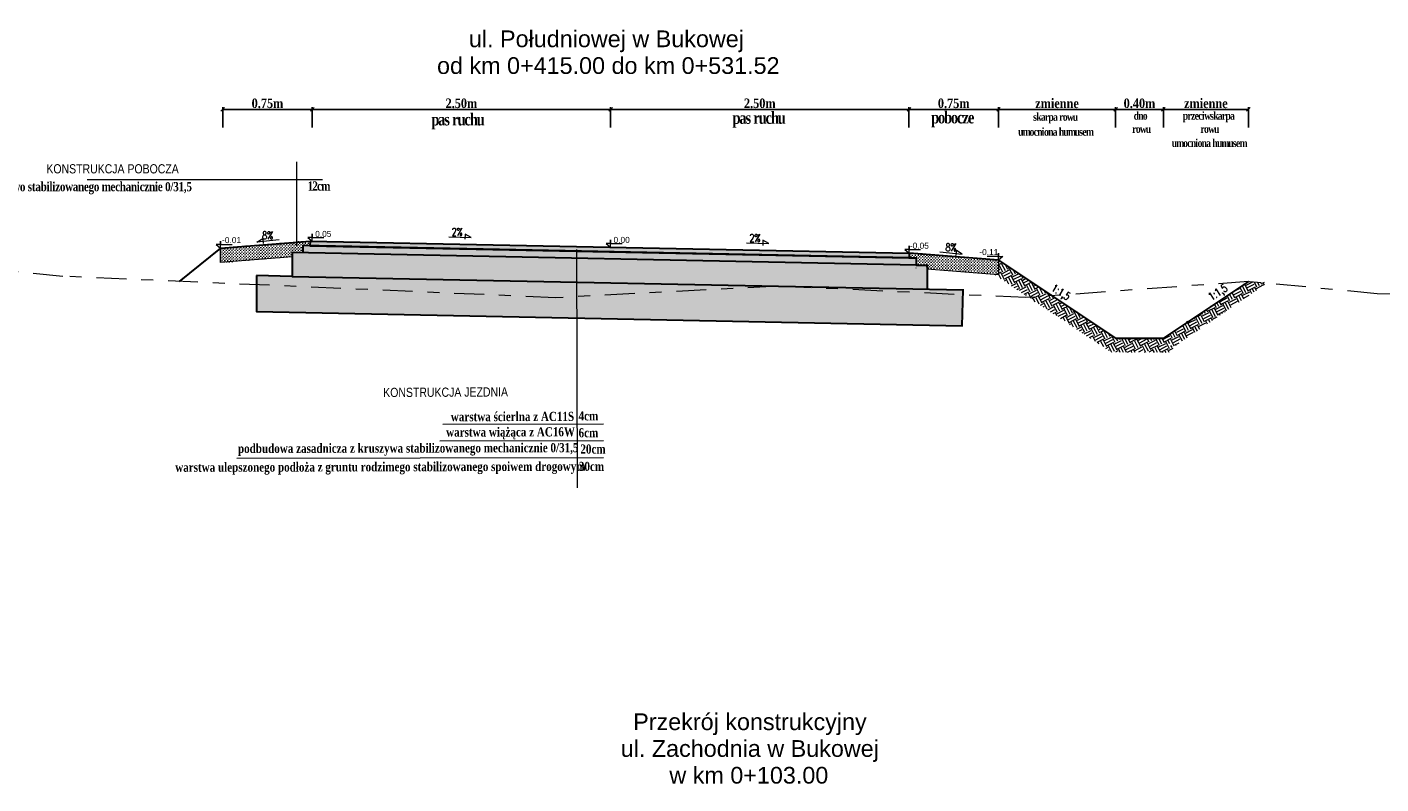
# Model space of a CAD drawing. Header units: metres. Extents: x 7443217.8 to 7443294, y 5637144.8 to 5637207.3.
# Tile 12 of 23: x 7443249.4 to 7443260.8, y 5637181.4 to 5637187.7. Entities that reach past the tile are written whole.
import ezdxf
from ezdxf.enums import TextEntityAlignment as Align

# ---------------------------------------------------------------- set-up
doc = ezdxf.new("R2010")
doc.units = ezdxf.units.M
for name, pattern in [('AUSGEZOGEN', [0]), ('CIĄGŁA', [0]), ('DASHDOT2', [0.5, 0.25, -0.125, 0, -0.125])]:
    doc.linetypes.add(name, pattern=pattern)
doc.layers.get('Defpoints').update_dxf_attribs({"true_color": 0x999999})
for name, color, linetype, lineweight in [('+wymiar', 7, 'Continuous', 9), ('cienko', 7, 'CIĄGŁA', 30), ('F00000', 7, 'AUSGEZOGEN', 13), ('Wymiary', 7, 'Continuous', 15)]:
    doc.layers.add(name, color=color, linetype=linetype, lineweight=lineweight)
for name, color, linetype in [('3_p', 7, 'Continuous'), ('__pp22', 7, 'Continuous'), ('K_wymiar', 7, 'Continuous')]:
    doc.layers.add(name, color=color, linetype=linetype)
doc.styles.add('romans1', font='timesbd.ttf', dxfattribs={"width": 0.85})
doc.styles.add('style1', font='romans.shx', dxfattribs={"width": 0.75, "height": 7})
doc.styles.add('style4', font='arial.ttf', dxfattribs={"height": 21})
doc.dimstyles.new('magda 25', dxfattribs={"dimtxt": 0.08, "dimasz": 0.03, "dimexe": 0.02, "dimexo": 0, "dimgap": 0.01, "dimtad": 1, "dimzin": 0, "dimdsep": 46, "dimtxsty": 'romans1', "dimblk": 'OBLIQUE', "dimcen": 0.09, "dimazin": 0, "dimtfac": 1, "dimtmove": 0, "dimatfit": 2, "dimldrblk": 'OBLIQUE', "dimfxl": 0.15, "dimfxlon": 1, "dimtolj": 1, "dimtzin": 0, "dimarcsym": 0})

# ---------------------------------------------------------------- blocks, each defined once
blk = doc.blocks.new('_Oblique')
at = {"color": 0, "linetype": 'ByBlock', "lineweight": -2}
blk.add_line((-0.5, -0.5), (0.5, 0.5), dxfattribs=at)
blk = doc.blocks.new('*D955')
at = {"layer": '+wymiar', "color": 0, "lineweight": -2, "transparency": 16777216}
for p, q in [((7443251.059328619, 5637186.877756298), (7443251.059328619, 5637187.047756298)), ((7443251.809328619, 5637186.877756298), (7443251.809328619, 5637187.047756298)), ((7443251.809328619, 5637187.027756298), (7443251.059328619, 5637187.027756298))]:
    blk.add_line(p, q, dxfattribs=at)
at = {"layer": 'Defpoints', "color": 0, "lineweight": 13, "transparency": 16777216}
for p in [(7443251.059328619, 5637187.027756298), (7443251.059328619, 5637186.246296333), (7443251.809328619, 5637186.246296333)]:
    blk.add_point(p, dxfattribs=at)
at = {"layer": '+wymiar', "color": 0, "lineweight": -2, "transparency": 16777216, "xscale": 0.03, "yscale": 0.03, "zscale": 0.03, "rotation": 180}
blk.add_blockref('_Oblique', (7443251.059328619, 5637187.027756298), dxfattribs=at)
at = {"layer": '+wymiar', "color": 0, "lineweight": -2, "transparency": 16777216, "xscale": 0.03, "yscale": 0.03, "zscale": 0.03}
blk.add_blockref('_Oblique', (7443251.809328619, 5637187.027756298), dxfattribs=at)
at = {"layer": '+wymiar', "color": 0, "transparency": 16777216, "insert": (7443251.434328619, 5637187.078565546), "char_height": 0.08, "attachment_point": 5, "style": 'romans1'}
blk.add_mtext('\\A1;0.75m', dxfattribs=at)
blk = doc.blocks.new('*D956')
at = {"layer": '+wymiar', "color": 0, "lineweight": -2, "transparency": 16777216}
for p, q in [((7443254.309328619, 5637186.877756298), (7443254.309328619, 5637187.047756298)), ((7443256.809328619, 5637186.877756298), (7443256.809328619, 5637187.047756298)), ((7443254.309328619, 5637187.027756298), (7443256.809328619, 5637187.027756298))]:
    blk.add_line(p, q, dxfattribs=at)
at = {"layer": 'Defpoints', "color": 0, "lineweight": 13, "transparency": 16777216}
for p in [(7443256.809328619, 5637187.027756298), (7443254.309328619, 5637186.246296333), (7443256.809328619, 5637186.246296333)]:
    blk.add_point(p, dxfattribs=at)
at = {"layer": '+wymiar', "color": 0, "lineweight": -2, "transparency": 16777216, "xscale": 0.03, "yscale": 0.03, "zscale": 0.03, "rotation": 180}
blk.add_blockref('_Oblique', (7443254.309328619, 5637187.027756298), dxfattribs=at)
at = {"layer": '+wymiar', "color": 0, "lineweight": -2, "transparency": 16777216, "xscale": 0.03, "yscale": 0.03, "zscale": 0.03}
blk.add_blockref('_Oblique', (7443256.809328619, 5637187.027756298), dxfattribs=at)
at = {"layer": '+wymiar', "color": 0, "transparency": 16777216, "insert": (7443255.559328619, 5637187.078565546), "char_height": 0.08, "attachment_point": 5, "style": 'romans1'}
blk.add_mtext('\\A1;2.50m', dxfattribs=at)
blk = doc.blocks.new('*D957')
at = {"layer": '+wymiar', "color": 0, "lineweight": -2, "transparency": 16777216}
for p, q in [((7443256.809328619, 5637186.877756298), (7443256.809328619, 5637187.047756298)), ((7443257.559328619, 5637186.877756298), (7443257.559328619, 5637187.047756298)), ((7443256.809328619, 5637187.027756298), (7443257.559328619, 5637187.027756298))]:
    blk.add_line(p, q, dxfattribs=at)
at = {"layer": 'Defpoints', "color": 0, "lineweight": 13, "transparency": 16777216}
for p in [(7443257.559328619, 5637187.027756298), (7443256.809328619, 5637186.246296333), (7443257.559328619, 5637186.246296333)]:
    blk.add_point(p, dxfattribs=at)
at = {"layer": '+wymiar', "color": 0, "lineweight": -2, "transparency": 16777216, "xscale": 0.03, "yscale": 0.03, "zscale": 0.03, "rotation": 180}
blk.add_blockref('_Oblique', (7443256.809328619, 5637187.027756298), dxfattribs=at)
at = {"layer": '+wymiar', "color": 0, "lineweight": -2, "transparency": 16777216, "xscale": 0.03, "yscale": 0.03, "zscale": 0.03}
blk.add_blockref('_Oblique', (7443257.559328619, 5637187.027756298), dxfattribs=at)
at = {"layer": '+wymiar', "color": 0, "transparency": 16777216, "insert": (7443257.184328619, 5637187.078565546), "char_height": 0.08, "attachment_point": 5, "style": 'romans1'}
blk.add_mtext('\\A1;0.75m', dxfattribs=at)
blk = doc.blocks.new('*D958')
at = {"layer": '+wymiar', "color": 0, "lineweight": -2, "transparency": 16777216}
for p, q in [((7443251.809328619, 5637186.877756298), (7443251.809328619, 5637187.047756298)), ((7443254.309328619, 5637186.877756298), (7443254.309328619, 5637187.047756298)), ((7443254.309328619, 5637187.027756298), (7443251.809328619, 5637187.027756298))]:
    blk.add_line(p, q, dxfattribs=at)
at = {"layer": 'Defpoints', "color": 0, "lineweight": 13, "transparency": 16777216}
for p in [(7443251.809328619, 5637187.027756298), (7443251.809328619, 5637186.246296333), (7443254.309328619, 5637186.246296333)]:
    blk.add_point(p, dxfattribs=at)
at = {"layer": '+wymiar', "color": 0, "lineweight": -2, "transparency": 16777216, "xscale": 0.03, "yscale": 0.03, "zscale": 0.03, "rotation": 180}
blk.add_blockref('_Oblique', (7443251.809328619, 5637187.027756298), dxfattribs=at)
at = {"layer": '+wymiar', "color": 0, "lineweight": -2, "transparency": 16777216, "xscale": 0.03, "yscale": 0.03, "zscale": 0.03}
blk.add_blockref('_Oblique', (7443254.309328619, 5637187.027756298), dxfattribs=at)
at = {"layer": '+wymiar', "color": 0, "transparency": 16777216, "insert": (7443253.059328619, 5637187.078565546), "char_height": 0.08, "attachment_point": 5, "style": 'romans1'}
blk.add_mtext('\\A1;2.50m', dxfattribs=at)
blk = doc.blocks.new('*D962')
at = {"layer": '+wymiar', "color": 0, "lineweight": -2, "transparency": 16777216}
for p, q in [((7443258.540647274, 5637186.877756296), (7443258.540647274, 5637187.047756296)), ((7443258.940647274, 5637186.877756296), (7443258.940647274, 5637187.047756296)), ((7443258.540647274, 5637187.027756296), (7443258.940647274, 5637187.027756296))]:
    blk.add_line(p, q, dxfattribs=at)
at = {"layer": 'Defpoints', "color": 0, "lineweight": 13, "transparency": 16777216}
for p in [(7443258.940647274, 5637187.027756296), (7443258.540647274, 5637185.111535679), (7443258.940647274, 5637185.111535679)]:
    blk.add_point(p, dxfattribs=at)
at = {"layer": '+wymiar', "color": 0, "lineweight": -2, "transparency": 16777216, "xscale": 0.03, "yscale": 0.03, "zscale": 0.03, "rotation": 180}
blk.add_blockref('_Oblique', (7443258.540647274, 5637187.027756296), dxfattribs=at)
at = {"layer": '+wymiar', "color": 0, "lineweight": -2, "transparency": 16777216, "xscale": 0.03, "yscale": 0.03, "zscale": 0.03}
blk.add_blockref('_Oblique', (7443258.940647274, 5637187.027756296), dxfattribs=at)
at = {"layer": '+wymiar', "color": 0, "transparency": 16777216, "insert": (7443258.740647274, 5637187.078565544), "char_height": 0.08, "attachment_point": 5, "style": 'romans1'}
blk.add_mtext('\\A1;0.40m', dxfattribs=at)
blk = doc.blocks.new('*D959')
at = {"layer": '+wymiar', "color": 0, "lineweight": -2, "transparency": 16777216}
for p, q in [((7443258.940647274, 5637186.877756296), (7443258.940647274, 5637187.047756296)), ((7443259.653151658, 5637186.877756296), (7443259.653151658, 5637187.047756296)), ((7443258.940647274, 5637187.027756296), (7443259.653151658, 5637187.027756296))]:
    blk.add_line(p, q, dxfattribs=at)
at = {"layer": 'Defpoints', "color": 0, "lineweight": 13, "transparency": 16777216}
for p in [(7443259.653151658, 5637187.027756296), (7443259.653151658, 5637185.586538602), (7443258.940647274, 5637185.121165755)]:
    blk.add_point(p, dxfattribs=at)
at = {"layer": '+wymiar', "color": 0, "lineweight": -2, "transparency": 16777216, "xscale": 0.03, "yscale": 0.03, "zscale": 0.03, "rotation": 180}
blk.add_blockref('_Oblique', (7443258.940647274, 5637187.027756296), dxfattribs=at)
at = {"layer": '+wymiar', "color": 0, "lineweight": -2, "transparency": 16777216, "xscale": 0.03, "yscale": 0.03, "zscale": 0.03}
blk.add_blockref('_Oblique', (7443259.653151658, 5637187.027756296), dxfattribs=at)
at = {"layer": '+wymiar', "color": 0, "transparency": 16777216, "insert": (7443259.296899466, 5637187.078681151), "char_height": 0.08, "attachment_point": 5, "style": 'romans1'}
blk.add_mtext('\\A1;zmienne', dxfattribs=at)
blk = doc.blocks.new('*D960')
at = {"layer": '+wymiar', "color": 0, "lineweight": -2, "transparency": 16777216}
for p, q in [((7443257.559231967, 5637186.877756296), (7443257.559231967, 5637187.047756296)), ((7443258.540647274, 5637186.877756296), (7443258.540647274, 5637187.047756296)), ((7443258.540647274, 5637187.027756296), (7443257.559231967, 5637187.027756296))]:
    blk.add_line(p, q, dxfattribs=at)
at = {"layer": 'Defpoints', "color": 0, "lineweight": 13, "transparency": 16777216}
for p in [(7443257.559231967, 5637187.027756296), (7443257.559231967, 5637185.76581255), (7443258.540647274, 5637185.121165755)]:
    blk.add_point(p, dxfattribs=at)
at = {"layer": '+wymiar', "color": 0, "lineweight": -2, "transparency": 16777216, "xscale": 0.03, "yscale": 0.03, "zscale": 0.03, "rotation": 180}
blk.add_blockref('_Oblique', (7443257.559231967, 5637187.027756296), dxfattribs=at)
at = {"layer": '+wymiar', "color": 0, "lineweight": -2, "transparency": 16777216, "xscale": 0.03, "yscale": 0.03, "zscale": 0.03}
blk.add_blockref('_Oblique', (7443258.540647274, 5637187.027756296), dxfattribs=at)
at = {"layer": '+wymiar', "color": 0, "transparency": 16777216, "insert": (7443258.04993962, 5637187.078681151), "char_height": 0.08, "attachment_point": 5, "style": 'romans1'}
blk.add_mtext('\\A1;zmienne', dxfattribs=at)

msp = doc.modelspace()

# ---------------------------------------------------------------- hatches: boundary and pattern name
at = {"layer": '__pp22', "true_color": 0xc7c8ca}
h = msp.add_hatch(color=9, dxfattribs=at)
h.dxf.hatch_style = 1
h.paths.add_polyline_path([(7443256.809854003, 5637185.796483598), (7443256.809750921, 5637185.825771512), (7443251.791220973, 5637185.926142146), (7443251.790421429, 5637185.886161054), (7443256.809151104, 5637185.785775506), (7443256.809151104, 5637185.795780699)])
at = {"layer": '__pp22'}
h = msp.add_hatch(color=8, dxfattribs=at)
h.dxf.hatch_style = 1
h.paths.add_polyline_path([(7443256.869733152, 5637185.724522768), (7443256.869750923, 5637185.784563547), (7443251.73122026, 5637185.887345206), (7443251.73123802, 5637185.82734652)])
at = {"layer": 'cienko', "lineweight": 9}
h = msp.add_hatch(dxfattribs=at)
h.set_pattern_fill('EARTH', color=9, scale=0.01, angle=26.99999999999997)
h.set_pattern_definition([(26.99999999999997, (1.158220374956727, -6.324678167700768), (0.02775051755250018, 0.08540731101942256), [0.0635, -0.0635]), (26.99999999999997, (1.147409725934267, -6.303461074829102), (0.02775051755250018, 0.08540731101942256), [0.0635, -0.0635]), (26.99999999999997, (1.13659907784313, -6.282243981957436), (0.02775051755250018, 0.08540731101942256), [0.0635, -0.0635]), (116.9999999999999, (1.140067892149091, -6.271568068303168), (-0.08540731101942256, 0.02775051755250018), [0.0635, -0.0635]), (116.9999999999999, (1.161284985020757, -6.260757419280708), (-0.08540731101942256, 0.02775051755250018), [0.0635, -0.0635]), (116.9999999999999, (1.182502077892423, -6.249946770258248), (-0.08540731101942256, 0.02775051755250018), [0.0635, -0.0635])])
h.paths.add_polyline_path([(7443257.559231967, 5637185.76581255), (7443257.559231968, 5637185.645429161), (7443257.518597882, 5637185.648679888), (7443257.815260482, 5637185.450904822), (7443258.045325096, 5637185.441750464)])
h.paths.add_polyline_path([(7443258.045325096, 5637185.441750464), (7443257.815260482, 5637185.450904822), (7443258.504314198, 5637184.991535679), (7443258.990321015, 5637184.991535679), (7443259.025461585, 5637185.026644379), (7443258.940647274, 5637185.111535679), (7443258.540647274, 5637185.111535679)])
h = msp.add_hatch(dxfattribs=at)
h.set_pattern_fill('EARTH', color=9, scale=0.01, angle=26.99999999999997)
h.set_pattern_definition([(26.99999999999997, (0, 0), (0.02775051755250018, 0.08540731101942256), [0.0635, -0.0635]), (26.99999999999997, (-0.01081064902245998, 0.02121709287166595), (0.02775051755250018, 0.08540731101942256), [0.0635, -0.0635]), (26.99999999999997, (-0.02162129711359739, 0.04243418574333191), (0.02775051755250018, 0.08540731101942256), [0.0635, -0.0635]), (116.9999999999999, (-0.01815248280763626, 0.0531100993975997), (-0.08540731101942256, 0.02775051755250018), [0.0635, -0.0635]), (116.9999999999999, (0.003064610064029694, 0.06392074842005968), (-0.08540731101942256, 0.02775051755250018), [0.0635, -0.0635]), (116.9999999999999, (0.02428170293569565, 0.07473139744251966), (-0.08540731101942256, 0.02775051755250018), [0.0635, -0.0635])])
h.paths.add_polyline_path([(7443259.811441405, 5637185.571676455), (7443259.653151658, 5637185.586538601), (7443258.945091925, 5637185.114498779), (7443259.025461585, 5637185.036274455)])
at = {"layer": 'F00000'}
h = msp.add_hatch(dxfattribs=at)
h.set_pattern_fill('CROSS', color=8, scale=0.0019, angle=90)
h.set_pattern_definition([(90, (9503.38622616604, -8189.231331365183), (-0.012065, 0.012065), [0.0060325, -0.0180975]), (180, (9503.389242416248, -8189.228315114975), (-0.012065, -0.012065), [0.0060325, -0.0180975])])
h.paths.add_polyline_path([(7443251.641256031, 5637185.829147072), (7443251.735130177, 5637185.827268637), (7443251.731220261, 5637185.887345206), (7443251.791080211, 5637185.886147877), (7443251.791220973, 5637185.926142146), (7443251.04173993, 5637185.866183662), (7443251.041739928, 5637185.745800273), (7443251.641253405, 5637185.793761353)])
h = msp.add_hatch(dxfattribs=at)
h.set_pattern_fill('CROSS', color=8, scale=0.0019, angle=90)
h.set_pattern_definition([(90, (9511.464026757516, -8189.2861485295), (-0.012065, 0.012065), [0.0060325, -0.0180975]), (180, (9511.467043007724, -8189.283132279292), (-0.012065, -0.012065), [0.0060325, -0.0180975])])
h.paths.add_polyline_path([(7443256.962265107, 5637185.521513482), (7443256.962265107, 5637185.722733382), (7443251.641256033, 5637185.829147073), (7443251.641241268, 5637185.630273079), (7443251.809293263, 5637185.625744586), (7443256.808364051, 5637185.525712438)])
h = msp.add_hatch(dxfattribs=at)
h.set_pattern_fill('CROSS', color=8, scale=0.0019, angle=90)
h.set_pattern_definition([(90, (9511.46393010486, -8189.331702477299), (-0.012065, 0.012065), [0.0060325, -0.0180975]), (180, (9511.466946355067, -8189.328686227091), (-0.012065, -0.012065), [0.0060325, -0.0180975])])
h.paths.add_polyline_path([(7443256.809750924, 5637185.825771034), (7443256.809891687, 5637185.785776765), (7443256.869750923, 5637185.784563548), (7443256.869733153, 5637185.724522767), (7443256.962265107, 5637185.722733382), (7443256.962265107, 5637185.693186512), (7443257.559231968, 5637185.645429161), (7443257.559231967, 5637185.76581255)])
h = msp.add_hatch(dxfattribs=at)
h.set_pattern_fill('ANSI33', color=8, scale=0.0081, angle=90)
h.set_pattern_definition([(135, (9511.464026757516, -8189.2861485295), (-0.03637003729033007, -0.03637003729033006), []), (135, (9511.464026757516, -8189.249778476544), (-0.03637003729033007, -0.03637003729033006), [0.0257175, -0.01285875])])
h.paths.add_polyline_path([(7443251.809293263, 5637185.625744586), (7443251.341302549, 5637185.636336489), (7443251.341302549, 5637185.335095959), (7443251.449045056, 5637185.332916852), (7443251.559293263, 5637185.330687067), (7443257.256141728, 5637185.215467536), (7443257.262203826, 5637185.516642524), (7443256.808364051, 5637185.525712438)])

# ---------------------------------------------------------------- linework, layer by layer
at = {"layer": '+wymiar', "flags": 128}
for points in [[(7443251.532763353, 5637185.936120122), (7443251.345916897, 5637185.917513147), (7443251.394829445, 5637185.948041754), (7443251.398741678, 5637185.905868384)], [(7443251.791220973, 5637185.926142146), (7443256.809750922, 5637185.825771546)], [(7443252.953249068, 5637185.961765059), (7443253.140938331, 5637185.95623716), (7443253.090015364, 5637185.983279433), (7443253.089054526, 5637185.940935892)], [(7443255.448436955, 5637185.910443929), (7443255.636126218, 5637185.904916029), (7443255.585203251, 5637185.931958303), (7443255.584242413, 5637185.889614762)], [(7443257.068208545, 5637185.83574901), (7443257.255055, 5637185.817142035), (7443257.206142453, 5637185.847670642), (7443257.202230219, 5637185.805497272)]]:
    msp.add_lwpolyline(points, dxfattribs=at)
at = {"layer": '3_p', "color": 92, "linetype": 'DASHDOT2', "lineweight": 9}
msp.add_lwpolyline([(7443265.079015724, 5637185.339973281), (7443260.731842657, 5637185.48525811), (7443259.653151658, 5637185.586538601), (7443257.78756476, 5637185.452006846), (7443255.709820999, 5637185.548024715), (7443253.848693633, 5637185.451239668), (7443249.719991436, 5637185.630287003), (7443244.752706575, 5637186.121557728)], dxfattribs=at)
at = {"layer": 'cienko', "lineweight": 5}
for points in [[(7443251.041739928, 5637185.866183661), (7443251.041739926, 5637185.926183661), (7443251.041739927, 5637185.896183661), (7443251.005739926, 5637185.896183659), (7443251.041739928, 5637185.866183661), (7443251.041739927, 5637185.896183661), (7443251.137739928, 5637185.896183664)], [(7443251.041739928, 5637185.866183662), (7443251.041739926, 5637185.926183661), (7443251.041739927, 5637185.896183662), (7443251.005739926, 5637185.89618366), (7443251.041739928, 5637185.866183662), (7443251.041739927, 5637185.896183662), (7443251.137739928, 5637185.896183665)], [(7443251.809481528, 5637185.925776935), (7443251.809481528, 5637185.985776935), (7443251.809481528, 5637185.955776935), (7443251.773481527, 5637185.955776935), (7443251.809481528, 5637185.925776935), (7443251.809481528, 5637185.955776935), (7443251.905481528, 5637185.955776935)], [(7443254.309328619, 5637185.875779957), (7443254.309328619, 5637185.935779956), (7443254.309328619, 5637185.905779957), (7443254.273328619, 5637185.905779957), (7443254.309328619, 5637185.875779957), (7443254.309328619, 5637185.905779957), (7443254.40532862, 5637185.905779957)], [(7443256.809750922, 5637185.825771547), (7443256.809750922, 5637185.885771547), (7443256.809750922, 5637185.855771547), (7443256.773750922, 5637185.855771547), (7443256.809750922, 5637185.825771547), (7443256.809750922, 5637185.855771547), (7443256.905750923, 5637185.855771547)], [(7443257.55923197, 5637185.765812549), (7443257.559231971, 5637185.825812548), (7443257.55923197, 5637185.795812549), (7443257.595231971, 5637185.795812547), (7443257.55923197, 5637185.765812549), (7443257.55923197, 5637185.795812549), (7443257.46323197, 5637185.795812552)], [(7443257.55923197, 5637185.76581255), (7443257.559231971, 5637185.825812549), (7443257.55923197, 5637185.79581255), (7443257.595231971, 5637185.795812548), (7443257.55923197, 5637185.76581255), (7443257.55923197, 5637185.79581255), (7443257.46323197, 5637185.795812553)]]:
    msp.add_lwpolyline(points, dxfattribs=at)
at = {"layer": 'cienko', "flags": 128}
for points in [[(7443251.041739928, 5637185.866183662), (7443251.791220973, 5637185.926142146)], [(7443251.791220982, 5637185.926142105), (7443251.790421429, 5637185.886161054)], [(7443251.791220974, 5637185.926142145), (7443256.809750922, 5637185.825771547)], [(7443251.791220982, 5637185.926142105), (7443256.809751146, 5637185.825782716)], [(7443251.041739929, 5637185.866183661), (7443251.041739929, 5637185.866183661), (7443250.695673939, 5637185.587975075)], [(7443256.872265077, 5637185.724473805), (7443251.641256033, 5637185.829147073), (7443251.641241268, 5637185.630273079), (7443257.262203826, 5637185.516642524)], [(7443256.809891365, 5637185.785760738), (7443251.73122026, 5637185.887345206), (7443251.73123802, 5637185.82734652)], [(7443251.790421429, 5637185.886161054), (7443256.809151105, 5637185.785775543)], [(7443256.809750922, 5637185.825771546), (7443256.809891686, 5637185.785776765), (7443256.869750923, 5637185.784563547), (7443256.869733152, 5637185.724522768), (7443256.962265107, 5637185.722733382), (7443256.962265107, 5637185.521513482)], [(7443257.55923197, 5637185.76581255), (7443256.809750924, 5637185.825771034)], [(7443257.55923197, 5637185.765812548), (7443258.540647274, 5637185.111535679)], [(7443251.641241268, 5637185.630273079), (7443251.341302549, 5637185.636336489)], [(7443251.341302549, 5637185.636336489), (7443251.341302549, 5637185.335095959), (7443257.256141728, 5637185.215467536), (7443257.262203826, 5637185.516642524)], [(7443259.653151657, 5637185.586538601), (7443258.940647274, 5637185.111535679)], [(7443258.540647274, 5637185.111535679), (7443258.940647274, 5637185.111535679), (7443258.940647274, 5637185.111535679)]]:
    msp.add_lwpolyline(points, dxfattribs=at)
at = {"layer": 'F00000', "flags": 128}
for points in [[(7443251.791220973, 5637185.926142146), (7443251.041739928, 5637185.866183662)], [(7443251.641253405, 5637185.793761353), (7443251.041739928, 5637185.745800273), (7443251.041739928, 5637185.866183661)], [(7443256.809750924, 5637185.825771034), (7443257.55923197, 5637185.76581255)], [(7443256.865584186, 5637185.700920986), (7443256.869726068, 5637185.700589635)], [(7443256.962265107, 5637185.693186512), (7443257.559231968, 5637185.645429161)]]:
    msp.add_lwpolyline(points, dxfattribs=at)
at = {"layer": 'K_wymiar', "lineweight": 13, "flags": 128}
for points in [[(7443257.559231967, 5637185.76581255), (7443257.559231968, 5637185.645429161)], [(7443257.262265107, 5637185.522705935), (7443257.256141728, 5637185.216692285)]]:
    msp.add_lwpolyline(points, dxfattribs=at)
at = {"layer": 'Wymiary', "ltscale": 0.2}
for p, q in [((7443251.676929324, 5637186.587993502), (7443251.676929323, 5637185.887436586)), ((7443249.9249631, 5637186.442003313), (7443251.895253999, 5637186.442003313)), ((7443254.022876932, 5637185.856261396), (7443254.027886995, 5637183.860021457)), ((7443252.904742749, 5637184.393212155), (7443254.250285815, 5637184.396589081)), ((7443252.878017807, 5637184.251832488), (7443254.250640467, 5637184.255277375)), ((7443251.178313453, 5637184.107211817), (7443254.250995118, 5637184.113965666))]:
    msp.add_line(p, q, dxfattribs=at)

# ---------------------------------------------------------------- texts
at = {"lineweight": 5, "style": 'style4'}
for s, p in [('ul. Południowej w Bukowej', (7443254.274185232, 5637187.549221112)), ('od km 0+415.00 do km 0+531.52', (7443254.289942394, 5637187.325219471)), ('Przekrój konstrukcyjny', (7443255.47690832, 5637181.831207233)), ('ul. Zachodnia w Bukowej', (7443255.475475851, 5637181.607205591)), ('w km 0+103.00', (7443255.46754952, 5637181.38320395))]:
    msp.add_text(s, height=0.14, dxfattribs=at).set_placement(p, align=Align.CENTER)
at = {"lineweight": 15, "style": 'style1', "width": 0.75}
for s, p in [('2%%%', (7443253.069656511, 5637186.002630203)), ('8%%%', (7443251.48148071, 5637185.973499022)), ('2%%%', (7443255.564844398, 5637185.951309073)), ('8%%%', (7443257.207705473, 5637185.87312791))]:
    msp.add_text(s, height=0.065, dxfattribs=at).set_placement(p, align=Align.MIDDLE_RIGHT)
at = {"color": 7, "style": 'style4'}
for s, rotation, p in [('-0.01', 1.778695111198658e-06, (7443251.053743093, 5637185.908685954)), ('-0.11', 359.9999982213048, (7443257.398627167, 5637185.808314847))]:
    msp.add_text(s, height=0.05, rotation=rotation, dxfattribs=at).set_placement(p)
for s, p in [('0.05', (7443251.834173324, 5637185.96079061)), ('0.00', (7443254.334020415, 5637185.910793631)), ('-0.05', (7443256.816673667, 5637185.862054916))]:
    msp.add_text(s, height=0.05, dxfattribs=at).set_placement(p)
at = {"lineweight": 15, "style": 'style1', "width": 0.75}
for rotation, p in [(327.0514859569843, (7443258.152688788, 5637185.452963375)), (32.94851404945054, (7443259.466917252, 5637185.542607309))]:
    msp.add_text('1:1,5', height=0.065, rotation=rotation, dxfattribs=at).set_placement(p, align=Align.MIDDLE_RIGHT)
at = {"layer": 'Wymiary', "style": 'romans1', "width": 0.8}
for s, rotation, p in [('warstwa ścierlna z AC11S', 0.1437955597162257, (7443252.970496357, 5637184.416903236)), ('4cm', 0.28759555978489, (7443254.041208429, 5637184.423856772)), ('warstwa wiążąca z AC16W', 0.1437955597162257, (7443252.931321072, 5637184.288013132)), ('6cm', 0.28759555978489, (7443254.04134078, 5637184.282543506)), ('podbudowa zasadnicza z kruszywa stabilizowanego mechanicznie 0/31,5', 0.1437955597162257, (7443251.187011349, 5637184.150941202)), ('                            20cm', 0.28759555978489, (7443253.407070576, 5637184.142598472)), ('warstwa ulepszonego podłoża z gruntu rodzimego stabilizowanego spoiwem drogowym', 0.1437955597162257, (7443250.661556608, 5637183.993435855)), (' 30cm', 0.28759555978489, (7443254.02054476, 5637184.000425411))]:
    msp.add_text(s, height=0.07678125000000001, rotation=rotation, dxfattribs=at).set_placement(p)
at = {"layer": 'Wymiary', "ltscale": 0.2, "attachment_point": 5, "style": 'romans1'}
for s, insert, char_height in [('\\A1;{\\W0.8;\\T0.85;pas ruchu}', (7443253.025594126, 5637186.927923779), 0.1), ('\\A1;{\\W0.8;\\T0.85;pas ruchu}', (7443255.549198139, 5637186.941289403), 0.1), ('\\A1;{\\W0.8;\\T0.85;pobocze}', (7443257.172051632, 5637186.944887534), 0.1), ('\\A1;{\\W0.8;\\T0.85;skarpa rowu}', (7443258.034598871, 5637186.954965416), 0.0666), ('\\A1;{\\W0.8;\\T0.85;dno\\P rowu}', (7443258.74728259, 5637186.919734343), 0.0666), ('\\A1;{\\W0.8;\\T0.85;przeciwskarpa\\P rowu}', (7443259.318781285, 5637186.919634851), 0.0666), ('\\A1;{\\W0.8;\\T0.85;umocniona humusem}', (7443258.037040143, 5637186.840397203), 0.0666), ('\\A1;{\\W0.8;\\T0.85;umocniona humusem}', (7443259.323821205, 5637186.746083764), 0.0666), ('\\A1;{\\fArial Narrow|b0|i0|c238|p34;\\W1;K\\fArial Narrow|b0|i0|c0|p34;ON\\fArial Narrow|b0|i0|c238|p34;STRUK\\fArial Narrow|b0|i0|c0|p34;C\\fArial Narrow|b0|i0|c238|p34;J\\fArial Narrow|b0|i0|c0|p34;A\\fArial Narrow|b0|i0|c238|p34; POBOCZA}', (7443250.136520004, 5637186.530230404), 0.07678125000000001), ('\\A1;{\\W0.8;\\T0.95;kruszywo stabilizowanego mechanicznie 0/31,5}', (7443249.920484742, 5637186.368705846), 0.07678125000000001), ('\\A1;{\\W0.8;\\T0.85;12cm}', (7443251.860556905, 5637186.386446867), 0.07678125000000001)]:
    msp.add_mtext(s, dxfattribs=dict(at, insert=insert, char_height=char_height))
at = {"layer": 'Wymiary', "ltscale": 0.2, "insert": (7443252.926829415, 5637184.660086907), "char_height": 0.07678125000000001, "attachment_point": 5, "rotation": 0.2875955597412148, "style": 'romans1'}
msp.add_mtext('\\A1;{\\fArial Narrow|b0|i0|c238|p34;\\W1;K\\fArial Narrow|b0|i0|c0|p34;ON\\fArial Narrow|b0|i0|c238|p34;STRUK\\fArial Narrow|b0|i0|c0|p34;C\\fArial Narrow|b0|i0|c238|p34;J\\fArial Narrow|b0|i0|c0|p34;A\\fArial Narrow|b0|i0|c238|p34; JEZDNIA}', dxfattribs=at)

# ---------------------------------------------------------------- dimensions: what is measured, and where the dimension line sits
at = {"layer": '+wymiar'}
for p1, p2, distance, picture, middle in [((7443251.809328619, 5637186.246296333), (7443251.059328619, 5637186.246296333), -0.7814599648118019, '*D955', (7443251.434328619, 5637187.078565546)), ((7443254.309328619, 5637186.246296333), (7443251.809328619, 5637186.246296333), -0.7814599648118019, '*D958', (7443253.059328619, 5637187.078565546)), ((7443254.309328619, 5637186.246296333), (7443256.809328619, 5637186.246296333), 0.7814599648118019, '*D956', (7443255.559328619, 5637187.078565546)), ((7443256.809328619, 5637186.246296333), (7443257.559328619, 5637186.246296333), 0.7814599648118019, '*D957', (7443257.184328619, 5637187.078565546))]:
    dim = msp.add_aligned_dim(p1=p1, p2=p2, distance=distance, dimstyle='magda 25', override={"dimpost": 'm'}, dxfattribs=at)
    dim.commit()
    dim.dimension.update_dxf_attribs({"geometry": picture, "text_midpoint": middle})
dim = msp.add_linear_dim(base=(7443257.559231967, 5637187.027756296), p1=(7443258.540647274, 5637185.121165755), p2=(7443257.559231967, 5637185.76581255), angle=180, text='zmienne', dimstyle='magda 25', override={"dimpost": 'm'}, dxfattribs=at)
dim.commit()
dim.dimension.update_dxf_attribs({"geometry": '*D960', "text_midpoint": (7443258.04993962, 5637187.027756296), "dimtype": 160})
dim = msp.add_linear_dim(base=(7443258.940647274, 5637187.027756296), p1=(7443258.540647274, 5637185.111535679), p2=(7443258.940647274, 5637185.111535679), dimstyle='magda 25', override={"dimpost": 'm'}, dxfattribs=at)
dim.commit()
dim.dimension.update_dxf_attribs({"geometry": '*D962', "text_midpoint": (7443258.740647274, 5637187.078565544)})
dim = msp.add_linear_dim(base=(7443259.653151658, 5637187.027756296), p1=(7443258.940647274, 5637185.121165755), p2=(7443259.653151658, 5637185.586538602), text='zmienne', dimstyle='magda 25', override={"dimpost": 'm'}, dxfattribs=at)
dim.commit()
dim.dimension.update_dxf_attribs({"geometry": '*D959', "text_midpoint": (7443259.296899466, 5637187.027756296), "dimtype": 160})

doc.saveas('drawing.dxf')
